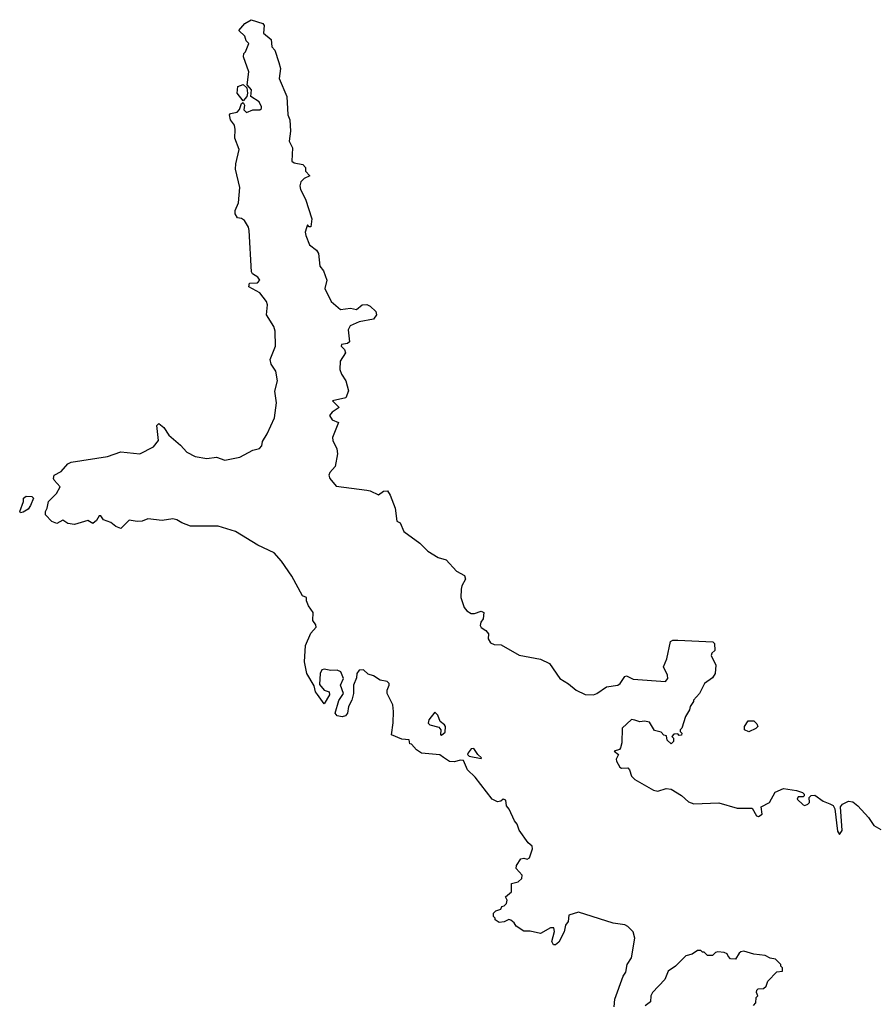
# Model space of a CAD drawing. Extents: x 1862350 to 2057294, y 212041 to 437318.
# Tile 184 of 256: x 1963953 to 1969131, y 331524 to 337480. Entities that reach past the tile are written whole.
import ezdxf

# ---------------------------------------------------------------- set-up
doc = ezdxf.new("R2010")
doc.units = 0

msp = doc.modelspace()

# ---------------------------------------------------------------- linework, layer by layer
at = {"layer": '0CON10XD'}
for points in [[(1967550.4, 331509.6), (1967555, 331556.2), (1967606.1, 331695), (1967620.5, 331719.5), (1967628.5, 331765), (1967655.4, 331805), (1967675.4, 331925), (1967665, 331962), (1967633.8, 331995), (1967615.5, 332005.5), (1967545, 332015.7), (1967335, 332082.5), (1967277, 332063), (1967273.3, 332025), (1967256.4, 332003.6), (1967247.3, 331962.7), (1967215, 331901.2), (1967195.5, 331884.5), (1967184, 331885), (1967174.4, 331905), (1967190, 331965), (1967185, 331987.5), (1967165, 331986.7), (1967105, 331953.3), (1967043, 331967), (1967005, 331966.7), (1966957, 331997), (1966945, 332017.5), (1966925, 332033.3), (1966913.6, 332036.4), (1966885, 332022.5), (1966855, 332020), (1966830, 332035), (1966830, 332045), (1966820, 332055), (1966820, 332075), (1966835, 332090), (1966865, 332100), (1966870, 332115), (1966885, 332120), (1966900, 332135), (1966902.5, 332155), (1966892.5, 332175), (1966930, 332205), (1966930, 332255), (1966970, 332265), (1966992.5, 332285), (1966993.3, 332305), (1966957.5, 332345), (1966958.8, 332365), (1966986.7, 332405), (1967005, 332407.8), (1967025, 332401.9), (1967039.3, 332410.7), (1967055.8, 332465), (1967055, 332480), (1967030.8, 332500.8), (1966975, 332577.5), (1966963.8, 332615), (1966948, 332635), (1966916.2, 332705), (1966900, 332725), (1966895, 332759.2), (1966880, 332765), (1966865, 332753.3), (1966845, 332750), (1966812.5, 332765), (1966709.3, 332899.3), (1966662.5, 332942.5), (1966639.1, 332999.1), (1966618.4, 333001.6), (1966585, 332990.8), (1966553.9, 332993.9), (1966517.1, 333017.1), (1966495, 333032.9), (1966384, 333044), (1966354.1, 333064.1), (1966325, 333097.5), (1966315, 333100), (1966310, 333125), (1966265, 333127.5), (1966202.5, 333155), (1966213.9, 333226.1), (1966215.8, 333295), (1966211.2, 333335), (1966176.7, 333405), (1966176.7, 333425), (1966190, 333455), (1966190, 333465), (1966177, 333477), (1966135, 333485.8), (1966095, 333512.2), (1966061.5, 333521.5), (1966033.3, 333546.7), (1966007.5, 333545), (1965992.5, 333525), (1965991.7, 333498.3), (1965972.5, 333455), (1965972.5, 333405), (1965962.5, 333365), (1965942.5, 333325), (1965937.5, 333285), (1965925, 333270), (1965905, 333262.5), (1965875, 333270), (1965862.5, 333285), (1965885, 333361.2), (1965912.5, 333405), (1965894, 333455), (1965912, 333495), (1965895.7, 333535.7), (1965875.5, 333545.5), (1965836.4, 333543.6), (1965795, 333552.2), (1965781.5, 333548.5), (1965770.8, 333525), (1965768.2, 333458.2), (1965795.3, 333425.3), (1965826.7, 333415), (1965827.1, 333397.1), (1965795, 333342.5), (1965755, 333397.5), (1965742.5, 333415), (1965735, 333450), (1965690, 333525), (1965677.5, 333595), (1965682.5, 333695), (1965715, 333770), (1965747.5, 333805), (1965745, 333820), (1965726.7, 333845), (1965729.2, 333895), (1965700.8, 333935), (1965688.6, 333965), (1965688.6, 333985), (1965665, 333996), (1965600.8, 334115), (1965538, 334205), (1965494, 334255), (1965395, 334302.5), (1965260, 334385), (1965155, 334415.6), (1964987.5, 334417.5), (1964935, 334436.9), (1964905, 334455.7), (1964880.3, 334460.3), (1964815, 334450.6), (1964728.3, 334461.7), (1964694.1, 334445.9), (1964664.1, 334444.1), (1964615, 334452.5), (1964565, 334402.5), (1964535, 334413.8), (1964505, 334438.8), (1964460, 334455), (1964445, 334480), (1964435, 334480), (1964418.8, 334451.2), (1964395, 334433.3), (1964365, 334450), (1964285, 334426.7), (1964245, 334433.3), (1964215, 334453.8), (1964177.7, 334432.3), (1964147.5, 334445), (1964110, 334485), (1964110, 334505), (1964120, 334525), (1964127.5, 334565), (1964176.2, 334615), (1964197.5, 334655), (1964162.5, 334695), (1964157.5, 334705), (1964162.5, 334725), (1964205, 334746.7), (1964245, 334793.8), (1964265, 334804), (1964485, 334838), (1964565, 334865.8), (1964680, 334855), (1964763, 334897), (1964793.3, 334935), (1964783.3, 335025), (1964795, 335037.5), (1964825, 335013.3), (1964856.1, 334966.1), (1964926.6, 334906.6), (1964964.3, 334864.3), (1965015, 334838.8), (1965085, 334826.7), (1965143.6, 334833.6), (1965195, 334816.7), (1965215, 334818.8), (1965285, 334833.3), (1965364.1, 334875.9), (1965405, 334886.7), (1965417.7, 334902.3), (1965422.3, 334927.7), (1965451.2, 334975), (1965495, 335072.5), (1965506.5, 335163.5), (1965497.1, 335232.9), (1965512.5, 335295), (1965502.5, 335355), (1965475.7, 335395.7), (1965470, 335425), (1965501.9, 335505), (1965500, 335595), (1965491.4, 335625), (1965447.1, 335695), (1965452.5, 335755), (1965446, 335775), (1965407.5, 335827.5), (1965340, 335865), (1965345, 335886.7), (1965391.7, 335888.3), (1965406.2, 335905), (1965395, 335923.6), (1965362.1, 335942.1), (1965357.1, 335955), (1965342, 336205), (1965338.8, 336225), (1965313.3, 336265), (1965295, 336278), (1965271.2, 336281.2), (1965256.7, 336305), (1965256.7, 336325), (1965277.7, 336372.3), (1965285.7, 336465), (1965260, 336575), (1965261.7, 336608.3), (1965280.6, 336695), (1965254.3, 336764.3), (1965257.9, 336815), (1965252.6, 336842.6), (1965230, 336875), (1965222.5, 336905), (1965228.3, 336911.7), (1965269.5, 336920.5), (1965282.6, 336937.4), (1965295, 336972.5), (1965305, 336980), (1965313.6, 336963.6), (1965309.4, 336935), (1965325, 336919.5), (1965365, 336935.6), (1965405.6, 336934.4), (1965416.7, 336943.3), (1965417.3, 336952.7), (1965403, 336983), (1965352.5, 337015), (1965356.4, 337056.4), (1965330, 337085), (1965340, 337165), (1965307.5, 337255), (1965310, 337275), (1965320, 337285), (1965340, 337335), (1965323, 337353), (1965315, 337380), (1965280, 337415), (1965315, 337457.5), (1965355, 337480), (1965425, 337457.5), (1965432.5, 337445), (1965428.3, 337398.3), (1965475, 337360), (1965480, 337315), (1965497.5, 337295), (1965520.8, 337220.8), (1965530.8, 337185), (1965524, 337125), (1965570.8, 337015), (1965575.6, 336905), (1965587.1, 336875), (1965591.8, 336805), (1965583.9, 336745), (1965604.4, 336705), (1965600, 336625), (1965615, 336613.3), (1965667.5, 336605), (1965682.5, 336585), (1965683, 336563), (1965710, 336535), (1965675, 336520), (1965655, 336500), (1965648.8, 336475), (1965652.3, 336452.3), (1965683.3, 336395), (1965720.8, 336275), (1965715, 336226.7), (1965705, 336227.5), (1965695, 336240), (1965688.3, 336221.7), (1965680, 336195), (1965684.4, 336175), (1965707.9, 336117.9), (1965749.5, 336085), (1965761.2, 336065), (1965769.7, 335989.7), (1965790.8, 335960.8), (1965811.6, 335905), (1965800, 335855), (1965838.1, 335775), (1965895, 335727.7), (1965955, 335735.8), (1965992.1, 335727.9), (1966026, 335756), (1966055, 335758), (1966075, 335746.7), (1966107.5, 335715), (1966112.5, 335695), (1966095, 335668.8), (1966008.1, 335651.9), (1965952.7, 335627.3), (1965940.5, 335605), (1965948.5, 335531.5), (1965937.6, 335522.4), (1965900, 335515), (1965898.8, 335505), (1965918.9, 335485), (1965924.2, 335465), (1965893.1, 335415), (1965890, 335365), (1965900.6, 335335), (1965927.5, 335295), (1965944, 335235), (1965927.6, 335192.4), (1965846.7, 335175), (1965885.8, 335135), (1965843.8, 335106.2), (1965829.1, 335085), (1965845, 335059.5), (1965883.3, 335043.3), (1965847.1, 334952.9), (1965848.9, 334935), (1965872.5, 334885), (1965876.7, 334855), (1965862.7, 334777.3), (1965829.4, 334740.6), (1965823.6, 334725), (1965830, 334705), (1965868, 334658), (1966053.8, 334633.8), (1966075, 334630.4), (1966125, 334605.6), (1966155, 334628.6), (1966179.5, 334629.5), (1966195.7, 334605), (1966225.6, 334525.6), (1966235, 334447.5), (1966255, 334436.7), (1966278.8, 334385), (1966373.9, 334313.9), (1966422.5, 334265), (1966485, 334226.7), (1966533.6, 334213.6), (1966596.7, 334145), (1966645, 334117.5), (1966651.2, 334095), (1966628, 334055), (1966624, 334035), (1966623.8, 333985), (1966643.8, 333925), (1966660, 333905), (1966685, 333888), (1966705, 333888), (1966745, 333903.3), (1966762.5, 333895), (1966758.8, 333855), (1966744, 333835), (1966740, 333815), (1966745, 333803.3), (1966773.3, 333785), (1966790, 333765), (1966788.9, 333735), (1966801.8, 333711.8), (1966825, 333701.2), (1966867.8, 333697.8), (1966975, 333636.7), (1967105, 333612.5), (1967160, 333585), (1967222.5, 333495), (1967275, 333462.5)], [(1965305, 336990), (1965268.8, 337035), (1965272.5, 337075), (1965305, 337087.5), (1965328.3, 337068.3), (1965332.5, 337035), (1965327.5, 337015), (1965305, 336990)], [(1963957.5, 334497.5), (1963953.3, 334505), (1963976.2, 334565), (1963976.7, 334585), (1963992.9, 334597.1), (1964026.7, 334595), (1964037.1, 334585), (1964019.3, 334540.7), (1964005, 334518.8), (1963975, 334502), (1963957.5, 334497.5)], [(1967275, 333462.5), (1967320, 333425), (1967375, 333397.5), (1967425, 333396.7), (1967445, 333403.8), (1967505, 333443.8), (1967573.3, 333455), (1967588, 333465), (1967615, 333506.7), (1967625, 333511.2), (1967665, 333490.6), (1967862.3, 333477.7), (1967875.7, 333494.3), (1967874.4, 333515), (1967849.2, 333565), (1967868.8, 333615), (1967890.7, 333719.3), (1967905, 333727.5), (1967935, 333727.5), (1968147, 333717), (1968157, 333707), (1968160, 333665), (1968140.7, 333649.3), (1968136.7, 333635), (1968166.1, 333576.1), (1968161.2, 333525), (1968145, 333500), (1968096.7, 333465), (1968067.5, 333405), (1968030, 333365), (1968030, 333355), (1968010, 333325), (1968007.5, 333305), (1967982.5, 333265), (1967960, 333195), (1967950, 333185), (1967950, 333175), (1967960, 333165), (1967958.3, 333151.7), (1967945, 333150), (1967935, 333160), (1967911.7, 333158.3), (1967900, 333145), (1967910, 333135), (1967910, 333115), (1967895, 333100), (1967871.7, 333121.7), (1967868.3, 333148.3), (1967851.7, 333151.7), (1967835, 333170), (1967795, 333180), (1967765, 333230), (1967735, 333236.7), (1967705, 333233.3), (1967675, 333242.5), (1967655, 333247.5), (1967600, 333195), (1967596.7, 333105), (1967590, 333075), (1967583.6, 333066.4), (1967550, 333055), (1967576.2, 333035), (1967563.1, 333006.9), (1967563.8, 332995), (1967585, 332958.5), (1967595, 332953.5), (1967633.8, 332953.8), (1967643.6, 332943.6), (1967656.2, 332905), (1967675, 332884.2), (1967788.9, 332818.9), (1967815, 332813.8), (1967865, 332830), (1967895.8, 332825.8), (1967957.9, 332787.9), (1967999.5, 332749.5), (1968033, 332737), (1968185, 332742.5), (1968295, 332710), (1968385, 332710), (1968412.7, 332665), (1968425, 332659.6), (1968445.5, 332675), (1968440.8, 332719.2), (1968490, 332745), (1968525, 332806.7), (1968575, 332830), (1968655, 332817.5), (1968690, 332805), (1968700, 332795), (1968700, 332785), (1968695, 332780), (1968665, 332780), (1968657.5, 332765), (1968695, 332730), (1968705, 332726.7), (1968722.5, 332735), (1968732.5, 332745), (1968730, 332775), (1968743, 332787), (1968765, 332790), (1968815, 332753.3), (1968856.2, 332736.2), (1968875, 332727.5), (1968886.4, 332706.4), (1968901.7, 332571.7), (1968915, 332552.5), (1968930, 332575), (1968920.7, 332719.3), (1968932.5, 332735), (1968967.7, 332752.3), (1968995, 332750), (1969025.5, 332725.5), (1969090, 332655), (1969121.2, 332605), (1969165, 332582)], [(1966505, 333153.3), (1966528.6, 333171.4), (1966530, 333205), (1966525, 333215.8), (1966496.9, 333235), (1966483.4, 333273.4), (1966465, 333291.2), (1966428.2, 333245), (1966426.1, 333225), (1966435.4, 333214.6), (1966489.8, 333199.8), (1966502, 333185), (1966500, 333155), (1966505, 333153.3)], [(1968365, 333172.5), (1968340, 333185), (1968340, 333205), (1968361.7, 333238.3), (1968395, 333240), (1968415, 333220), (1968420, 333205), (1968408.3, 333191.7), (1968365, 333172.5)], [(1966745, 333012), (1966748.8, 333015), (1966725, 333035.8), (1966701.6, 333071.6), (1966685, 333068.8), (1966666.4, 333045), (1966663.1, 333035), (1966673.8, 333025), (1966745, 333012)], [(1968393, 331517), (1968407, 331533), (1968410, 331565), (1968420, 331575), (1968412.5, 331595), (1968415, 331610), (1968423, 331617), (1968455, 331620), (1968470, 331635), (1968480, 331665), (1968535, 331720), (1968570, 331725), (1968570, 331745), (1968560, 331755), (1968560, 331765), (1968527, 331797), (1968495, 331802.5), (1968465, 331820), (1968395, 331827.5), (1968335, 331846.2), (1968317.5, 331842.5), (1968307, 331833), (1968285, 331797.5), (1968255, 331800), (1968240, 331815), (1968235, 331830), (1968217, 331837), (1968178.3, 331841.7), (1968163, 331837), (1968145, 331820), (1968115, 331820), (1968095, 331840), (1968085, 331840), (1968075, 331850), (1968055, 331850), (1968021.7, 331828.3), (1967985, 331817.5), (1967922.5, 331755), (1967877.5, 331725), (1967857.5, 331675), (1967782.5, 331595), (1967773.3, 331575), (1967770.7, 331539.3), (1967737.5, 331515)]]:
    msp.add_lwpolyline(points, dxfattribs=at)

doc.saveas('drawing.dxf')
